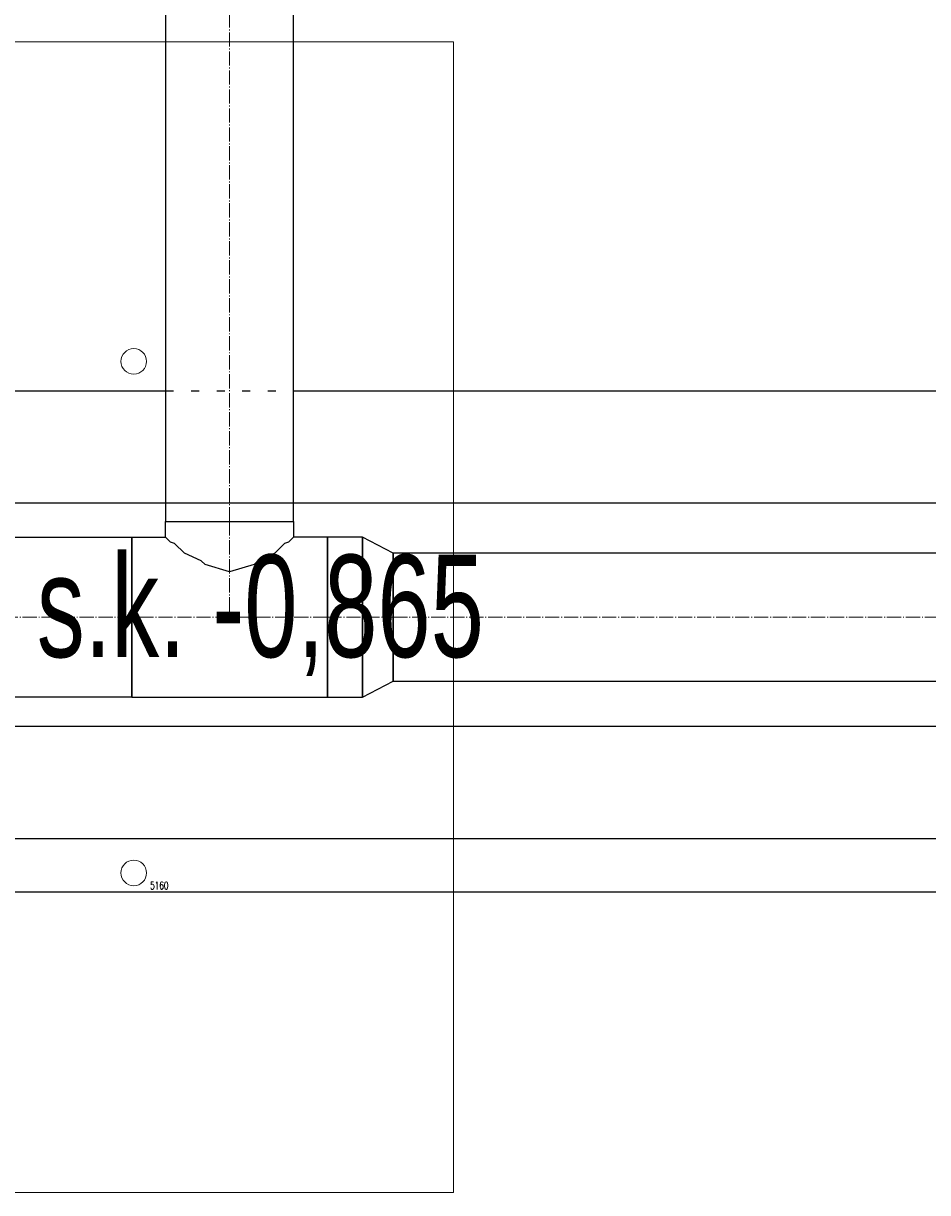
# Model space of a CAD drawing. Header units: centimetres. Extents: x -228435 to 46820, y -89367 to 152985.
# Tile 51 of 256: x -26813 to -25398, y 11600 to 13429. Entities that reach past the tile are written whole.
import ezdxf

# ---------------------------------------------------------------- set-up
doc = ezdxf.new("R2010")
doc.units = ezdxf.units.CM
doc.header["$LTSCALE"] = 50
doc.header["$PDMODE"] = 35
doc.header["$PDSIZE"] = 0.1
for name, pattern in [('CADVENT_CENTERLINE', [9.9, 7.4, -1, 0.5, -1]), ('CADVENT_HIDDEN', [0.8, 0.25, -0.55]), ('Kondygnacja  -0_5$0$HIDDEN', [9.525, 6.35, -3.175]), ('Kondygnacja  -0_5$0$HIDDEN2', [4.7625, 3.175, -1.5875])]:
    doc.linetypes.add(name, pattern=pattern)
doc.layers.get('0').update_dxf_attribs({"color": 8})
doc.layers.get('DEFPOINTS').update_dxf_attribs({"color": 8})
for name, color, linetype, lineweight in [('bgde-nawiewCEN', 7, 'Continuous', 13), ('Kondygnacja  -0_5$0$ARCH_INFO_WYMIARY', 8, 'Continuous', 9), ('SU Lampy kwadratowe  -05$0$ARCH_SUFITY_PODWIESZANE', 8, 'Continuous', 9)]:
    doc.layers.add(name, color=color, linetype=linetype, lineweight=lineweight)
for name, color, linetype in [('bgde-nawiewEXP', 250, 'Continuous'), ('bgde-nawiewHIDDEN', 250, 'Continuous'), ('Kondygnacja  -0_5$0$ARCH_KONSTR_POWYŻEJ RZUTU', 8, 'Kondygnacja  -0_5$0$HIDDEN'), ('Kondygnacja  -0_5$0$ARCH_KONSTR_POWYŻEJ RZUTU_IST', 8, 'Kondygnacja  -0_5$0$HIDDEN2')]:
    doc.layers.add(name, color=color, linetype=linetype)
doc.styles.add('Kondygnacja  -0_5$0$BIKTS', font='bikromsw.shx', dxfattribs={"width": 0.8})
doc.styles.add('Kondygnacja  -0_5$0$Romans', font='Romans.shx', dxfattribs={"width": 0.7})
doc.dimstyles.new('Kondygnacja  -0_5$0$Wymiary 1-100', dxfattribs={"dimtxt": 12, "dimasz": 10, "dimexe": 5, "dimexo": 0, "dimgap": 4, "dimtad": 1, "dimrnd": 0.5, "dimzin": 12, "dimdsep": 46, "dimtxsty": 'Kondygnacja  -0_5$0$Romans', "dimblk": 'Kondygnacja  -0_5$0$_Oblique', "dimcen": 10, "dimdle": 10, "dimclrt": 55, "dimazin": 0, "dimtfac": 1, "dimtmove": 1, "dimatfit": 3, "dimfxl": 8, "dimfxlon": 1, "dimtolj": 1, "dimtzin": 0, "dimarcsym": 0})

# ---------------------------------------------------------------- blocks, each defined once
blk = doc.blocks.new('SU Lampy kwadratowe  -05')
at = {"layer": 'SU Lampy kwadratowe  -05$0$ARCH_SUFITY_PODWIESZANE'}
blk.add_lwpolyline([(9320, 5840), (9500, 5840), (9500, 5660), (9320, 5660)], close=True, dxfattribs=at)
for centre in [(9450, 5790), (9450, 5710)]:
    blk.add_circle(centre, 2, dxfattribs=at)
blk = doc.blocks.new('Kondygnacja  -0_5$0$konstrukcja istniejąca -0.5')
at = {"layer": 'Kondygnacja  -0_5$0$ARCH_KONSTR_POWYŻEJ RZUTU_IST', "ltscale": 10}
for points in [[(8738, 5767.89), (9782, 5767.89)], [(9782, 5732.89), (8738, 5732.89)]]:
    blk.add_lwpolyline(points, dxfattribs=at)
at = {"layer": 'Kondygnacja  -0_5$0$ARCH_KONSTR_POWYŻEJ RZUTU_IST', "style": 'Kondygnacja  -0_5$0$BIKTS', "width": 0.7}
blk.add_text('s.k. -0,865', height=16, dxfattribs=at).set_placement((9434.84, 5743.75))
blk = doc.blocks.new('Kondygnacja  -0_5$0$_Oblique')
at = {"color": 0, "linetype": 'ByBlock', "lineweight": -2}
blk.add_line((-0.5, -0.5), (0.5, 0.5), dxfattribs=at)
blk = doc.blocks.new('*D212')
at = {"layer": 'DEFPOINTS', "color": 0}
for p in [(-30586.3, 81900), (-30681.1, 12489.5), (9064, 12489.5)]:
    blk.add_point(p, dxfattribs=at)
at = {"layer": 'Kondygnacja  -0_5$0$ARCH_INFO_WYMIARY', "color": 0, "lineweight": -2}
for p, q in [((-30681.1, 81910), (-30681.1, 12479.5)), ((-30673.1, 81900), (-30686.1, 81900)), ((-30673.1, 12489.5), (-30686.1, 12489.5))]:
    blk.add_line(p, q, dxfattribs=at)
at = {"layer": 'Kondygnacja  -0_5$0$ARCH_INFO_WYMIARY', "color": 0, "lineweight": -2, "xscale": 10, "yscale": 10, "zscale": 10}
for p, rotation in [((-30681.1, 81900), 90), ((-30681.1, 12489.5), 270)]:
    blk.add_blockref('Kondygnacja  -0_5$0$_Oblique', p, dxfattribs=dict(at, rotation=rotation))
at = {"layer": 'Kondygnacja  -0_5$0$ARCH_INFO_WYMIARY', "color": 55, "insert": (-30691.1, 47194.8), "char_height": 12, "attachment_point": 5, "rotation": 90, "style": 'Kondygnacja  -0_5$0$Romans'}
blk.add_mtext('\\A1;69410.5', dxfattribs=at)
blk = doc.blocks.new('*D218')
at = {"layer": 'DEFPOINTS', "color": 0}
for p in [(-29180, 78695), (-24020, 12369.5), (-24020, 12070.3)]:
    blk.add_point(p, dxfattribs=at)
at = {"layer": 'Kondygnacja  -0_5$0$ARCH_INFO_WYMIARY', "color": 0, "lineweight": -2}
for p, q in [((-29190, 12070.3), (-24010, 12070.3)), ((-29180, 12078.3), (-29180, 12065.3)), ((-24020, 12078.3), (-24020, 12065.3))]:
    blk.add_line(p, q, dxfattribs=at)
at = {"layer": 'Kondygnacja  -0_5$0$ARCH_INFO_WYMIARY', "color": 0, "lineweight": -2, "xscale": 10, "yscale": 10, "zscale": 10, "rotation": 180}
blk.add_blockref('Kondygnacja  -0_5$0$_Oblique', (-29180, 12070.3), dxfattribs=at)
at = {"layer": 'Kondygnacja  -0_5$0$ARCH_INFO_WYMIARY', "color": 0, "lineweight": -2, "xscale": 10, "yscale": 10, "zscale": 10}
blk.add_blockref('Kondygnacja  -0_5$0$_Oblique', (-24020, 12070.3), dxfattribs=at)
at = {"layer": 'Kondygnacja  -0_5$0$ARCH_INFO_WYMIARY', "color": 55, "insert": (-26600, 12080.3), "char_height": 12, "attachment_point": 5, "style": 'Kondygnacja  -0_5$0$Romans'}
blk.add_mtext('\\A1;5160', dxfattribs=at)

msp = doc.modelspace()

# ---------------------------------------------------------------- linework, layer by layer
at = {"layer": 'bgde-nawiewCEN', "linetype": 'CADVENT_CENTERLINE', "ltscale": 0.06}
for p, q in [((-26490.185, 12649.847), (-26490.185, 13806.907)), ((-26490.185, 12649.847), (-26490.185, 12499.847)), ((-26643.185, 12499.847), (-27559.137, 12499.847)), ((-26490.185, 12499.847), (-26643.185, 12499.847)), ((-26337.185, 12499.847), (-26490.185, 12499.847)), ((-26337.185, 12499.847), (-26234.185, 12499.847)), ((-26234.185, 12499.847), (-23696.498, 12499.847))]:
    msp.add_line(p, q, dxfattribs=at)
at = {"layer": 'bgde-nawiewEXP', "linetype": 'Continuous'}
for points in [[(-26590.185, 13603.947), (-26590.185, 12649.848), (-26390.185, 12649.848), (-26390.185, 13603.947)], [(-29386.518, 12853.743), (-26590.185, 12853.743)], [(-26390.185, 12853.743), (-23596.498, 12853.743)], [(-26643.185, 12374.847), (-26643.185, 12624.847), (-26590.185, 12624.847), (-26590.185, 12649.847), (-26390.185, 12649.847), (-26390.185, 12624.847), (-26397.797, 12617.235), (-26404.19, 12615.332), (-26419.474, 12600.048), (-26445.931, 12588.236), (-26451.917, 12582.25), (-26490.185, 12570.858), (-26528.453, 12582.25), (-26534.439, 12588.236), (-26560.896, 12600.048), (-26576.18, 12615.332), (-26582.573, 12617.235), (-26590.185, 12624.847)], [(-26643.185, 12374.847), (-26337.185, 12374.847), (-26337.185, 12624.847), (-26390.185, 12624.847)], [(-48104.212, 12153.743), (-21795.878, 12153.743)]]:
    msp.add_lwpolyline(points, dxfattribs=at)
for points in [[(-27559.137, 12374.847), (-27559.137, 12624.847), (-26643.185, 12624.847), (-26643.185, 12374.847)], [(-26337.185, 12374.847), (-26282.342, 12374.847), (-26282.342, 12624.847), (-26337.185, 12624.847), (-26337.185, 12384.363)], [(-26282.342, 12374.847), (-26234.185, 12399.847), (-26234.185, 12599.847), (-26282.342, 12624.847), (-26282.342, 12384.363)], [(-26234.185, 12399.847), (-23696.498, 12399.847), (-23696.498, 12599.847), (-26234.185, 12599.847), (-26234.185, 12407.459)]]:
    msp.add_lwpolyline(points, close=True, dxfattribs=at)
at = {"layer": 'bgde-nawiewHIDDEN', "linetype": 'CADVENT_HIDDEN'}
msp.add_lwpolyline([(-26590.185, 12853.743), (-26390.185, 12853.743)], dxfattribs=at)

# ---------------------------------------------------------------- block references
at = {"layer": 'Kondygnacja  -0_5$0$ARCH_KONSTR_POWYŻEJ RZUTU', "xscale": 10, "yscale": 10, "zscale": 10}
msp.add_blockref('Kondygnacja  -0_5$0$konstrukcja istniejąca -0.5', (-121140, -45000), dxfattribs=at)
at = {"layer": 'SU Lampy kwadratowe  -05$0$ARCH_SUFITY_PODWIESZANE', "xscale": 10, "yscale": 10, "zscale": 10}
msp.add_blockref('SU Lampy kwadratowe  -05', (-121140, -45000), dxfattribs=at)

# ---------------------------------------------------------------- dimensions: what is measured, and where the dimension line sits
at = {"layer": 'Kondygnacja  -0_5$0$ARCH_INFO_WYMIARY'}
dim = msp.add_linear_dim(base=(-30681.114, 12489.5), p1=(-30586.301, 81900), p2=(9064, 12489.5), angle=90, dimstyle='Kondygnacja  -0_5$0$Wymiary 1-100', dxfattribs=at)
dim.commit()
dim.dimension.update_dxf_attribs({"geometry": '*D212', "text_midpoint": (-30691.114, 47194.75)})
dim = msp.add_linear_dim(base=(-24020, 12070.305), p1=(-29180, 78695), p2=(-24020, 12369.5), dimstyle='Kondygnacja  -0_5$0$Wymiary 1-100', dxfattribs=at)
dim.commit()
dim.dimension.update_dxf_attribs({"geometry": '*D218', "text_midpoint": (-26600, 12080.305)})

doc.saveas('drawing.dxf')
